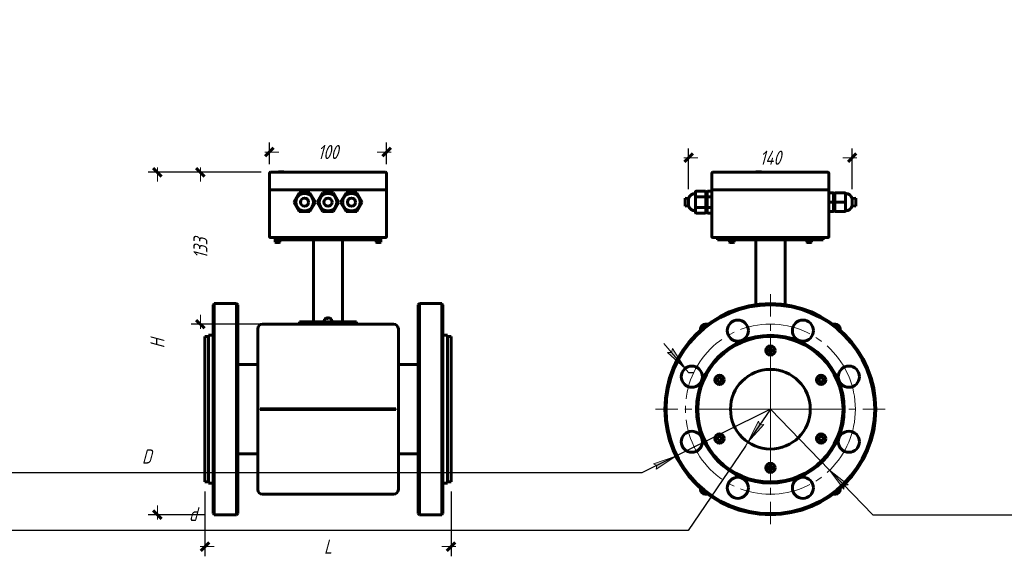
# Model space of a CAD drawing. Header units: millimetres. Extents: x 0 to 5641, y -485 to 297.
# Tile 8 of 8: x 0 to 210, y 181 to 297. Entities that reach past the tile are written whole.
import ezdxf

# ---------------------------------------------------------------- set-up
doc = ezdxf.new("R2010")
doc.units = ezdxf.units.MM
for name, pattern in [('K5LT_AXLED', [19.73045539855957, 15.23045539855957, -1.5, 1.5, -1.5]), ('K5LT_BASIC', [0]), ('K5LT_THIN', [0])]:
    doc.linetypes.add(name, pattern=pattern)
doc.layers.add('Системный слой', color=7, linetype='Continuous')
doc.styles.add('KDIMTEXTSTYLE', font='GOST_AU.SHX', dxfattribs={"width": 0.96, "oblique": 15, "height": 5})
doc.dimstyles.new('KDIMSTYLE (1.00)', dxfattribs={"dimtxt": 5, "dimasz": 1, "dimexe": 2, "dimexo": 0, "dimgap": 1, "dimtad": 1, "dimtxsty": 'KDIMTEXTSTYLE', "dimsah": 1, "dimcen": 0, "dimdle": 1, "dimadec": 0, "dimazin": 0, "dimtfac": 0.667, "dimtmove": 0, "dimatfit": 3, "dimfxl": 1, "dimtvp": 1, "dimtolj": 1, "dimtzin": 0, "dimarcsym": 0})

# ---------------------------------------------------------------- blocks, each defined once
blk = doc.blocks.new('U0')
at = {"layer": 'Системный слой', "color": 30, "linetype": 'K5LT_AXLED', "lineweight": 18, "true_color": 0xff8000}
for q in [(160.1042775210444, 238.4912562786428), (135.6042775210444, 213.9912562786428), (184.6042775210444, 213.9912562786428), (160.1042775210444, 189.4912562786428)]:
    blk.add_line((160.1042775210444, 213.9912562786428), q, dxfattribs=at)
blk = doc.blocks.new('KDIMARROW_03')
at = {"layer": 'Системный слой', "color": 0, "linetype": 'K5LT_THIN', "lineweight": 18}
for q in [(-1, 0), (2, -2.449293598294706e-16)]:
    blk.add_line((0, 0), q, dxfattribs=at)
at = {"layer": 'Системный слой', "color": 0, "linetype": 'K5LT_BASIC', "lineweight": 60}
blk.add_line((-0.8837500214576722, -0.883750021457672), (0.8837500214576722, 0.883750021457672), dxfattribs=at)
blk = doc.blocks.new('KDIMARROW_02')
at = {"layer": 'Системный слой'}
blk.add_hatch(color=0, dxfattribs=at).paths.add_polyline_path([(4.5, -5.51091059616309e-16), (5, 0.6582624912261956), (0, 0), (5, -0.658262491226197)])
at = {"layer": 'Системный слой', "color": 0, "linetype": 'K5LT_THIN', "lineweight": 18}
for p, q in [((0, 0), (-1, 0)), ((5, 0.6582624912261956), (0, 0)), ((0, 0), (5, -0.658262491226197)), ((0, 0), (7, -8.572527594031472e-16)), ((4.5, -5.51091059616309e-16), (5, 0.6582624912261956)), ((5, -0.658262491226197), (4.5, -5.51091059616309e-16))]:
    blk.add_line(p, q, dxfattribs=at)
blk = doc.blocks.new('KDIMARROW_01')
at = {"layer": 'Системный слой'}
blk.add_hatch(color=0, dxfattribs=at).paths.add_polyline_path([(0, 0), (-5, 0.658262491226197), (-4.5, 5.51091059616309e-16), (-5, -0.6582624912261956)])
at = {"layer": 'Системный слой', "color": 0, "linetype": 'K5LT_THIN', "lineweight": 18}
for p, q in [((-4.5, 5.51091059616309e-16), (-5, 0.658262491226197)), ((-5, 0.658262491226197), (0, 0)), ((0, 0), (-5, -0.6582624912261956)), ((-5, -0.6582624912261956), (-4.5, 5.51091059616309e-16)), ((0, 0), (-1, 0))]:
    blk.add_line(p, q, dxfattribs=at)

msp = doc.modelspace()

# ---------------------------------------------------------------- linework, layer by layer
at = {"layer": 'Системный слой', "color": 5, "linetype": 'K5LT_BASIC', "lineweight": 60, "true_color": 0x0000ff}
for p, q in [((55.25891741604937, 264.6162562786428), (55.25867714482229, 264.6162562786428)), ((56.25867714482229, 264.6162562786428), (55.25891741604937, 264.6162562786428)), ((157.6197763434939, 264.6162562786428), (157.1042775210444, 264.6162562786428)), ((158.1042775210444, 264.6162562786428), (157.6197763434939, 264.6162562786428)), ((53.25867714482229, 264.2412562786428), (53.25867714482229, 260.7412562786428)), ((54.50867714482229, 264.4912562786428), (53.50867714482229, 264.4912562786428)), ((77.00867714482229, 264.4912562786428), (54.50867714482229, 264.4912562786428)), ((78.00867714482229, 264.4912562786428), (77.00867714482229, 264.4912562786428)), ((78.25867714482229, 264.2412562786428), (78.25867714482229, 260.7412562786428)), ((147.6042775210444, 264.2412562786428), (147.6042775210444, 260.7412562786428)), ((148.8542775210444, 264.4912562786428), (147.8542775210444, 264.4912562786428)), ((171.3542775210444, 264.4912562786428), (148.8542775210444, 264.4912562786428)), ((172.3542775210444, 264.4912562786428), (171.3542775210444, 264.4912562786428)), ((172.6042775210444, 264.2412562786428), (172.6042775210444, 260.7412562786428)), ((53.25867714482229, 260.7412562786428), (53.25867714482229, 250.7412562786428)), ((54.50867714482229, 260.7412562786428), (53.25867714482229, 260.7412562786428)), ((54.50867714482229, 260.7412562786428), (53.25867714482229, 260.7412562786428)), ((77.00867714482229, 260.7412562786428), (54.50867714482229, 260.7412562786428)), ((77.00867714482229, 260.7412562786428), (54.50867714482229, 260.7412562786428)), ((78.25867714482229, 260.7412562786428), (77.00867714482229, 260.7412562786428)), ((78.25867714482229, 260.7412562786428), (77.00867714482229, 260.7412562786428)), ((78.25867714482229, 260.7412562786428), (78.25867714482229, 250.7412562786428)), ((146.2292775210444, 260.4256573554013), (144.2292775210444, 260.4256573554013)), ((147.4792775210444, 260.4256573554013), (146.7292775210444, 260.4256573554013)), ((147.6042775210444, 260.7412562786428), (147.6042775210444, 250.7412562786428)), ((148.8542775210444, 260.7412562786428), (147.6042775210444, 260.7412562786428)), ((148.8542775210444, 260.7412562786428), (147.6042775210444, 260.7412562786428)), ((171.3542775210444, 260.7412562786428), (148.8542775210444, 260.7412562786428)), ((171.3542775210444, 260.7412562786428), (148.8542775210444, 260.7412562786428)), ((172.6042775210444, 260.7412562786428), (171.3542775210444, 260.7412562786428)), ((172.6042775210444, 260.7412562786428), (171.3542775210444, 260.7412562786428)), ((172.6042775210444, 260.7412562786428), (172.6042775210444, 250.7412562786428)), ((59.6039766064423, 260.1162562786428), (58.44927606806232, 258.1162562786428)), ((61.91337768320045, 260.1162562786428), (59.6039766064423, 260.1162562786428)), ((59.6039766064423, 260.1162562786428), (59.67614539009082, 259.9912562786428)), ((61.91337768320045, 260.1162562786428), (61.84120889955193, 259.9912562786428)), ((63.06807822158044, 258.1162562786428), (61.91337768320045, 260.1162562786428)), ((64.6039766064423, 260.1162562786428), (63.44927606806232, 258.1162562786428)), ((66.91337768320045, 260.1162562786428), (64.6039766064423, 260.1162562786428)), ((64.6039766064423, 260.1162562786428), (64.67614539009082, 259.9912562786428)), ((66.91337768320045, 260.1162562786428), (66.84120889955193, 259.9912562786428)), ((68.06807822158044, 258.1162562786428), (66.91337768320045, 260.1162562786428)), ((69.6039766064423, 260.1162562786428), (68.44927606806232, 258.1162562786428)), ((71.91337768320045, 260.1162562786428), (69.6039766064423, 260.1162562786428)), ((69.6039766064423, 260.1162562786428), (69.67614539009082, 259.9912562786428)), ((71.91337768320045, 260.1162562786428), (71.84120889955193, 259.9912562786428)), ((73.06807822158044, 258.1162562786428), (71.91337768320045, 260.1162562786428)), ((141.9082919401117, 258.9869009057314), (141.9082919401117, 257.2456116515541)), ((141.9082919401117, 258.9869009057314), (142.6530350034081, 258.8705914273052)), ((142.6530350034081, 258.8705914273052), (142.6530350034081, 257.7390887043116)), ((144.1042775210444, 259.7400539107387), (144.1042775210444, 260.2813197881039)), ((144.1042775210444, 259.1987880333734), (144.1042775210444, 259.7400539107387)), ((144.1042775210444, 258.1162562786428), (144.1042775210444, 259.1987880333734)), ((146.2292775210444, 259.270956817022), (144.2292775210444, 259.270956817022)), ((146.3542775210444, 259.1987880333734), (146.3542775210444, 260.2813197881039)), ((146.3542775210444, 259.5537562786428), (146.3542775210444, 260.2813197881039)), ((146.3542775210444, 259.5537562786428), (146.6042775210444, 259.5537562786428)), ((146.3542775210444, 257.0337245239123), (146.3542775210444, 259.1987880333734)), ((146.6042775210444, 259.1987880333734), (146.6042775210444, 260.2813197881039)), ((146.6042775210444, 257.0337245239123), (146.6042775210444, 259.1987880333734)), ((147.4792775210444, 259.270956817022), (146.7292775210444, 259.270956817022)), ((172.7292775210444, 260.1162562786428), (173.4792775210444, 260.1162562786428)), ((173.6042775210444, 259.9912562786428), (173.6042775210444, 258.1162562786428)), ((173.6042775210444, 259.9912562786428), (173.6042775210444, 259.5537562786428)), ((173.8542775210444, 259.5537562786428), (173.6042775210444, 259.5537562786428)), ((173.8542775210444, 259.9912562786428), (173.8542775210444, 258.1162562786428)), ((173.8542775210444, 259.9912562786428), (173.8542775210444, 259.5537562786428)), ((173.9792775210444, 260.1162562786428), (175.9792775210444, 260.1162562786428)), ((176.1042775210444, 259.9912562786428), (176.1042775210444, 259.0537562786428)), ((176.1042775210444, 259.0537562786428), (176.1042775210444, 258.1162562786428)), ((178.3002631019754, 258.9869009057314), (177.5555200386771, 258.8705914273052)), ((177.5555200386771, 258.769529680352), (177.5555200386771, 258.8705914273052)), ((177.5555200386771, 257.3619211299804), (177.5555200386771, 258.769529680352)), ((178.3002631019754, 257.2456116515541), (178.3002631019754, 258.9869009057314)), ((58.44927606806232, 258.1162562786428), (59.6039766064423, 256.1162562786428)), ((58.44927606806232, 258.1162562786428), (58.59361363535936, 258.1162562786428)), ((59.6039766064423, 256.1162562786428), (59.67614539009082, 256.2412562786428)), ((61.91337768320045, 256.1162562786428), (61.84120889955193, 256.2412562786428)), ((61.91337768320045, 256.1162562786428), (63.06807822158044, 258.1162562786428)), ((63.06807822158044, 258.1162562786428), (62.92374065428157, 258.1162562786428)), ((63.44927606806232, 258.1162562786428), (64.6039766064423, 256.1162562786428)), ((63.44927606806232, 258.1162562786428), (63.59361363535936, 258.1162562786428)), ((64.6039766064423, 256.1162562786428), (64.67614539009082, 256.2412562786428)), ((66.91337768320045, 256.1162562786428), (66.84120889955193, 256.2412562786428)), ((66.91337768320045, 256.1162562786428), (68.06807822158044, 258.1162562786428)), ((68.06807822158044, 258.1162562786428), (67.92374065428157, 258.1162562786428)), ((68.44927606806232, 258.1162562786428), (68.59361363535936, 258.1162562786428)), ((68.44927606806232, 258.1162562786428), (69.6039766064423, 256.1162562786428)), ((69.6039766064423, 256.1162562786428), (69.67614539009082, 256.2412562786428)), ((71.91337768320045, 256.1162562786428), (71.84120889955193, 256.2412562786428)), ((71.91337768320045, 256.1162562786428), (73.06807822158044, 258.1162562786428)), ((73.06807822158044, 258.1162562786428), (72.92374065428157, 258.1162562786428)), ((141.9082919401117, 257.2456116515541), (142.6530350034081, 257.3619211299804)), ((142.6530350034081, 257.7390887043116), (142.6530350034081, 257.3619211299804)), ((144.1042775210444, 257.0337245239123), (144.1042775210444, 258.1162562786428)), ((144.1042775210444, 256.492458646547), (144.1042775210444, 257.0337245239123)), ((144.1042775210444, 255.9511927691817), (144.1042775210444, 256.492458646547)), ((146.2292775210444, 256.9615557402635), (144.2292775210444, 256.9615557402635)), ((146.3542775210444, 255.9511927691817), (146.3542775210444, 257.0337245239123)), ((146.3542775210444, 256.6787562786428), (146.6042775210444, 256.6787562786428)), ((146.3542775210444, 255.9511927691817), (146.3542775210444, 256.6787562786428)), ((146.6042775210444, 255.9511927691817), (146.6042775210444, 257.0337245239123)), ((147.4792775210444, 256.9615557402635), (146.7292775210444, 256.9615557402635)), ((172.7292775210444, 258.1162562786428), (172.6042775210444, 258.1162562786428)), ((172.7292775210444, 258.1162562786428), (173.4792775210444, 258.1162562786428)), ((173.4792775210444, 258.1162562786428), (173.6042775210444, 258.1162562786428)), ((173.6042775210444, 258.1162562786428), (173.6042775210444, 256.2412562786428)), ((173.8542775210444, 256.6787562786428), (173.6042775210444, 256.6787562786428)), ((173.6042775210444, 256.6787562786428), (173.6042775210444, 256.2412562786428)), ((173.8542775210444, 258.1162562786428), (173.8542775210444, 256.2412562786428)), ((173.9792775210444, 258.1162562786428), (173.8542775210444, 258.1162562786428)), ((173.8542775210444, 256.6787562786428), (173.8542775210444, 256.2412562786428)), ((173.9792775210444, 258.1162562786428), (175.9792775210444, 258.1162562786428)), ((175.9792775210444, 258.1162562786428), (176.1042775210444, 258.1162562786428)), ((176.1042775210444, 258.1162562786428), (176.1042775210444, 257.1787562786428)), ((176.1042775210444, 257.1787562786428), (176.1042775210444, 256.2412562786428)), ((178.3002631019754, 257.2456116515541), (177.5555200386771, 257.3619211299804)), ((59.6039766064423, 256.1162562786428), (61.91337768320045, 256.1162562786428)), ((64.6039766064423, 256.1162562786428), (66.91337768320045, 256.1162562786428)), ((69.6039766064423, 256.1162562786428), (71.91337768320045, 256.1162562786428)), ((146.2292775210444, 255.8068552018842), (144.2292775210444, 255.8068552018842)), ((147.4792775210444, 255.8068552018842), (146.7292775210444, 255.8068552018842)), ((172.7292775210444, 256.1162562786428), (173.4792775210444, 256.1162562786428)), ((173.9792775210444, 256.1162562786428), (175.9792775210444, 256.1162562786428)), ((54.50867714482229, 250.6162562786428), (53.38367714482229, 250.6162562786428)), ((77.00867714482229, 250.6162562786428), (54.50867714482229, 250.6162562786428)), ((54.50867714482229, 250.1162562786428), (54.50867714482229, 250.6162562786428)), ((54.50867714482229, 250.1162562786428), (77.00867714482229, 250.1162562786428)), ((54.50867714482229, 250.1162562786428), (54.50867714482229, 249.6162562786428)), ((55.50867714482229, 250.1162562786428), (55.50867714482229, 249.6162562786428)), ((62.63367714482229, 232.6162562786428), (62.63367714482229, 250.1162562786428)), ((68.88367714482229, 232.6162562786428), (68.88367714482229, 250.1162562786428)), ((76.00867714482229, 250.1162562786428), (76.00867714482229, 249.6162562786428)), ((78.13367714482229, 250.6162562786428), (77.00867714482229, 250.6162562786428)), ((77.00867714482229, 250.1162562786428), (77.00867714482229, 250.6162562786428)), ((77.00867714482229, 250.1162562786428), (77.00867714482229, 249.6162562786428)), ((148.8542775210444, 250.6162562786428), (147.7292775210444, 250.6162562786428)), ((171.3542775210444, 250.6162562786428), (148.8542775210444, 250.6162562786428)), ((148.8542775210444, 250.1162562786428), (148.8542775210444, 250.6162562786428)), ((148.8542775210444, 250.1162562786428), (171.3542775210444, 250.1162562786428)), ((151.3542775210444, 250.1162562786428), (151.3542775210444, 249.6162562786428)), ((152.3542775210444, 250.1162562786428), (152.3542775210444, 249.6162562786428)), ((156.9792775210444, 236.2731856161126), (156.9792775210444, 250.1162562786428)), ((163.2292775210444, 236.2731856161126), (163.2292775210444, 250.1162562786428)), ((167.8542775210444, 250.1162562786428), (167.8542775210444, 249.6162562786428)), ((168.8542775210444, 250.1162562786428), (168.8542775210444, 249.6162562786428)), ((172.4792775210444, 250.6162562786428), (171.3542775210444, 250.6162562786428)), ((171.3542775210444, 250.1162562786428), (171.3542775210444, 250.6162562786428)), ((54.50867714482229, 249.6162562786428), (54.63367714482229, 249.4912562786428)), ((55.50867714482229, 249.6162562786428), (54.50867714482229, 249.6162562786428)), ((55.38367714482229, 249.4912562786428), (54.63367714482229, 249.4912562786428)), ((55.50867714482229, 249.6162562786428), (55.38367714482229, 249.4912562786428)), ((76.00867714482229, 249.6162562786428), (76.13367714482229, 249.4912562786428)), ((77.00867714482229, 249.6162562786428), (76.00867714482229, 249.6162562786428)), ((76.88367714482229, 249.4912562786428), (76.13367714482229, 249.4912562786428)), ((77.00867714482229, 249.6162562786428), (76.88367714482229, 249.4912562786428)), ((151.3542775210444, 249.6162562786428), (151.4792775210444, 249.4912562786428)), ((152.3542775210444, 249.6162562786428), (151.3542775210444, 249.6162562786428)), ((152.2292775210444, 249.4912562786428), (151.4792775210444, 249.4912562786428)), ((152.3542775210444, 249.6162562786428), (152.2292775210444, 249.4912562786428)), ((167.8542775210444, 249.6162562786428), (167.9792775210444, 249.4912562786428)), ((168.8542775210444, 249.6162562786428), (167.8542775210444, 249.6162562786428)), ((168.7292775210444, 249.4912562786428), (167.9792775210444, 249.4912562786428)), ((168.8542775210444, 249.6162562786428), (168.7292775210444, 249.4912562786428)), ((41.25867714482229, 236.2412562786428), (41.50867714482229, 236.4912562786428)), ((41.25867714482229, 236.2412562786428), (41.25867714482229, 191.7412562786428)), ((41.50867714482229, 236.4912562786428), (46.25867714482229, 236.4912562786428)), ((41.50867714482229, 236.4912562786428), (41.50867714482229, 191.4912562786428)), ((46.25867714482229, 236.4912562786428), (46.50867714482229, 236.2412562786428)), ((46.25867714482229, 236.4912562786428), (46.25867714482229, 191.4912562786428)), ((46.50867714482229, 236.2412562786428), (46.50867714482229, 191.7412562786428)), ((85.00867714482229, 236.2412562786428), (85.25867714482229, 236.4912562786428)), ((85.00867714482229, 236.2412562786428), (85.00867714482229, 191.7412562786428)), ((85.25867714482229, 236.4912562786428), (90.00867714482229, 236.4912562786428)), ((85.25867714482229, 236.4912562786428), (85.25867714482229, 191.4912562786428)), ((90.00867714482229, 236.4912562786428), (90.25867714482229, 236.2412562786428)), ((90.00867714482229, 236.4912562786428), (90.00867714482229, 191.4912562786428)), ((90.25867714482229, 236.2412562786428), (90.25867714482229, 191.7412562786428)), ((65.54343473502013, 233.4147746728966), (65.53183235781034, 233.4517763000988)), ((65.54343473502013, 233.4147746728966), (65.56121065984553, 233.3562048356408)), ((65.63145200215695, 233.4517763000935), (65.64724058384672, 233.3587692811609)), ((65.72412608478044, 233.4147746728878), (65.72706245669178, 233.3545021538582)), ((65.97978242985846, 233.4335465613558), (65.98552193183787, 233.4517763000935)), ((65.98552193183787, 233.4517763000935), (65.97998858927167, 233.43349511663)), ((66.11492579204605, 233.4147746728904), (66.10184531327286, 233.3887347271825)), ((50.75867714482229, 196.8662562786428), (50.75867714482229, 231.1162562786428)), ((79.75867714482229, 232.1162562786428), (51.75867714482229, 232.1162562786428)), ((59.69617714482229, 232.1162562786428), (59.69617714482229, 232.6162562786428)), ((59.69617714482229, 232.6162562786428), (71.82117714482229, 232.6162562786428)), ((64.88367714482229, 232.6269099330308), (64.88367714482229, 232.6162562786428)), ((65.52169214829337, 232.6269099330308), (64.88367714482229, 232.6269099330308)), ((66.63367714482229, 232.6269099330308), (65.52169214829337, 232.6269099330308)), ((66.63367714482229, 232.6269099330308), (66.63367714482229, 232.6162562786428)), ((71.82117714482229, 232.1162562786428), (71.82117714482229, 232.6162562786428)), ((80.75867714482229, 196.8662562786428), (80.75867714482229, 231.1162562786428)), ((145.2292775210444, 231.1162562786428), (145.2292775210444, 230.8727365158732)), ((146.7725718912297, 232.1162562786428), (146.2292775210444, 232.1162562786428)), ((173.9792775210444, 232.1162562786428), (173.4359831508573, 232.1162562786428)), ((174.9792775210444, 230.8727365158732), (174.9792775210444, 231.1162562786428)), ((39.50867714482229, 229.4912562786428), (40.25867714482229, 229.4912562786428)), ((39.50867714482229, 229.4912562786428), (39.50867714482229, 198.4912562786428)), ((40.25867714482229, 229.7412562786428), (41.25867714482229, 229.7412562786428)), ((40.25867714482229, 229.7412562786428), (40.25867714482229, 198.2412562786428)), ((90.25867714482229, 229.7412562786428), (91.25867714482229, 229.7412562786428)), ((91.25867714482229, 229.7412562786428), (91.25867714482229, 198.2412562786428)), ((91.25867714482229, 229.4912562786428), (92.00867714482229, 229.4912562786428)), ((92.00867714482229, 229.4912562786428), (92.00867714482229, 198.4912562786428)), ((159.9792775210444, 227.1162562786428), (159.9792775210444, 226.6162562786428)), ((160.2292775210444, 227.1162562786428), (159.9792775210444, 227.1162562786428)), ((160.2292775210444, 226.6162562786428), (160.2292775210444, 227.1162562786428)), ((159.4792775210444, 226.6162562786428), (159.4792775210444, 226.3662562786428)), ((159.9792775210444, 226.6162562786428), (159.4792775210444, 226.6162562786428)), ((159.4792775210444, 226.3662562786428), (159.9792775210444, 226.3662562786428)), ((159.9792775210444, 226.3662562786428), (159.9792775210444, 225.8662562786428)), ((159.9792775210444, 225.8662562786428), (160.2292775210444, 225.8662562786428)), ((160.7292775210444, 226.6162562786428), (160.2292775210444, 226.6162562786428)), ((160.2292775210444, 225.8662562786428), (160.2292775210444, 226.3662562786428)), ((160.2292775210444, 226.3662562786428), (160.7292775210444, 226.3662562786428)), ((160.7292775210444, 226.3662562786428), (160.7292775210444, 226.6162562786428)), ((46.50867714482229, 223.4912562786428), (50.75867714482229, 223.4912562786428)), ((80.75867714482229, 223.4912562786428), (85.00867714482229, 223.4912562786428)), ((149.1539599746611, 220.8662562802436), (149.1539599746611, 220.3662562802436)), ((149.4039599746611, 220.8662562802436), (149.1539599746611, 220.8662562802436)), ((149.4039599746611, 220.3662562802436), (149.4039599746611, 220.8662562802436)), ((170.8045950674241, 220.8662562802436), (170.8045950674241, 220.3662562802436)), ((171.0545950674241, 220.8662562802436), (170.8045950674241, 220.8662562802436)), ((171.0545950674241, 220.3662562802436), (171.0545950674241, 220.8662562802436)), ((149.1539599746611, 220.3662562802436), (148.6539599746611, 220.3662562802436)), ((148.6539599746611, 220.3662562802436), (148.6539599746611, 220.1162562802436)), ((148.6539599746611, 220.1162562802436), (149.1539599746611, 220.1162562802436)), ((149.1539599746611, 220.1162562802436), (149.1539599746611, 219.6162562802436)), ((149.1539599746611, 219.6162562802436), (149.4039599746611, 219.6162562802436)), ((149.9039599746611, 220.3662562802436), (149.4039599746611, 220.3662562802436)), ((149.4039599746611, 220.1162562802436), (149.9039599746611, 220.1162562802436)), ((149.4039599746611, 219.6162562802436), (149.4039599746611, 220.1162562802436)), ((149.9039599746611, 220.1162562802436), (149.9039599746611, 220.3662562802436)), ((170.8045950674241, 220.3662562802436), (170.3045950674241, 220.3662562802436)), ((170.3045950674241, 220.3662562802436), (170.3045950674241, 220.1162562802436)), ((170.3045950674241, 220.1162562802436), (170.8045950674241, 220.1162562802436)), ((170.8045950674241, 220.1162562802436), (170.8045950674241, 219.6162562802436)), ((170.8045950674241, 219.6162562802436), (171.0545950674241, 219.6162562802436)), ((171.5545950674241, 220.3662562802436), (171.0545950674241, 220.3662562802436)), ((171.0545950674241, 219.6162562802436), (171.0545950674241, 220.1162562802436)), ((171.0545950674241, 220.1162562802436), (171.5545950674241, 220.1162562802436)), ((171.5545950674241, 220.1162562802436), (171.5545950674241, 220.3662562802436)), ((51.27455422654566, 213.9287562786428), (51.27455422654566, 214.0537562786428)), ((51.27455422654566, 214.0537562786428), (51.75867714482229, 214.0537562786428)), ((51.27455422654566, 213.9287562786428), (51.75867714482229, 213.9287562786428)), ((79.75867714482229, 214.0537562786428), (51.75867714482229, 214.0537562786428)), ((51.75867714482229, 213.9287562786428), (79.75867714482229, 213.9287562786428)), ((80.24280006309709, 214.0537562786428), (79.75867714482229, 214.0537562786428)), ((80.24280006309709, 213.9287562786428), (79.75867714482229, 213.9287562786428)), ((80.24280006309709, 213.9287562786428), (80.24280006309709, 214.0537562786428)), ((149.4039599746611, 208.366256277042), (149.1539599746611, 208.366256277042)), ((149.1539599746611, 208.366256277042), (149.1539599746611, 207.866256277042)), ((149.4039599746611, 207.866256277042), (149.4039599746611, 208.366256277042)), ((170.8045950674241, 208.366256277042), (170.8045950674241, 207.866256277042)), ((171.0545950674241, 208.366256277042), (170.8045950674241, 208.366256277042)), ((171.0545950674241, 207.866256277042), (171.0545950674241, 208.366256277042)), ((149.1539599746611, 207.866256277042), (148.6539599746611, 207.866256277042)), ((148.6539599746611, 207.866256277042), (148.6539599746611, 207.616256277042)), ((148.6539599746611, 207.616256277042), (149.1539599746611, 207.616256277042)), ((149.1539599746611, 207.616256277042), (149.1539599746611, 207.116256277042)), ((149.1539599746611, 207.116256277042), (149.4039599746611, 207.116256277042)), ((149.9039599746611, 207.866256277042), (149.4039599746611, 207.866256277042)), ((149.4039599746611, 207.616256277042), (149.9039599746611, 207.616256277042)), ((149.4039599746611, 207.116256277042), (149.4039599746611, 207.616256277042)), ((149.9039599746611, 207.616256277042), (149.9039599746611, 207.866256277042)), ((170.3045950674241, 207.866256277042), (170.3045950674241, 207.616256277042)), ((170.8045950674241, 207.866256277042), (170.3045950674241, 207.866256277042)), ((170.3045950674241, 207.616256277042), (170.8045950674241, 207.616256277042)), ((170.8045950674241, 207.616256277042), (170.8045950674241, 207.116256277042)), ((170.8045950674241, 207.116256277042), (171.0545950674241, 207.116256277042)), ((171.5545950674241, 207.866256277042), (171.0545950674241, 207.866256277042)), ((171.0545950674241, 207.616256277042), (171.5545950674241, 207.616256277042)), ((171.0545950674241, 207.116256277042), (171.0545950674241, 207.616256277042)), ((171.5545950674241, 207.616256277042), (171.5545950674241, 207.866256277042)), ((46.50867714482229, 204.4912562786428), (50.75867714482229, 204.4912562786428)), ((80.75867714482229, 204.4912562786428), (85.00867714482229, 204.4912562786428)), ((159.4792775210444, 201.6162562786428), (159.4792775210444, 201.3662562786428)), ((159.9792775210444, 201.6162562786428), (159.4792775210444, 201.6162562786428)), ((159.9792775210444, 202.1162562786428), (159.9792775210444, 201.6162562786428)), ((160.2292775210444, 202.1162562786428), (159.9792775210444, 202.1162562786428)), ((160.2292775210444, 201.6162562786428), (160.2292775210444, 202.1162562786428)), ((160.7292775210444, 201.6162562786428), (160.2292775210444, 201.6162562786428)), ((160.7292775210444, 201.3662562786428), (160.7292775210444, 201.6162562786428)), ((159.4792775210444, 201.3662562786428), (159.9792775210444, 201.3662562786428)), ((159.9792775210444, 201.3662562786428), (159.9792775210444, 200.8662562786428)), ((159.9792775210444, 200.8662562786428), (160.2292775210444, 200.8662562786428)), ((160.2292775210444, 200.8662562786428), (160.2292775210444, 201.3662562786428)), ((160.2292775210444, 201.3662562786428), (160.7292775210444, 201.3662562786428)), ((39.50867714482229, 198.4912562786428), (40.25867714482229, 198.4912562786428)), ((40.25867714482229, 198.2412562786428), (41.25867714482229, 198.2412562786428)), ((90.25867714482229, 198.2412562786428), (91.25867714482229, 198.2412562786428)), ((91.25867714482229, 198.4912562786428), (92.00867714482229, 198.4912562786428)), ((79.75867714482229, 195.8662562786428), (51.75867714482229, 195.8662562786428)), ((145.2292775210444, 197.1097760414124), (145.2292775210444, 196.8662562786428)), ((146.2292775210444, 195.8662562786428), (146.7725718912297, 195.8662562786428)), ((173.4359831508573, 195.8662562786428), (173.9792775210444, 195.8662562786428)), ((174.9792775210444, 196.8662562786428), (174.9792775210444, 197.1097760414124)), ((41.25867714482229, 191.7412562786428), (41.50867714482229, 191.4912562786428)), ((41.50867714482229, 191.4912562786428), (46.25867714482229, 191.4912562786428)), ((46.25867714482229, 191.4912562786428), (46.50867714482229, 191.7412562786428)), ((85.00867714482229, 191.7412562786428), (85.25867714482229, 191.4912562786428)), ((85.25867714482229, 191.4912562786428), (90.00867714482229, 191.4912562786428)), ((90.00867714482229, 191.4912562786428), (90.25867714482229, 191.7412562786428))]:
    msp.add_line(p, q, dxfattribs=at)
for centre, radius in [((60.75867714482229, 258.1162562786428), 0.8706446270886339), ((65.75867714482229, 258.1162562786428), 0.8706446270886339), ((70.75867714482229, 258.1162562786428), 0.8706446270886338), ((160.1042775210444, 213.9912562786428), 22.49999999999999), ((160.1042775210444, 213.9912562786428), 22.24999999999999), ((153.1681403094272, 230.7365728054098), 2.25), ((167.0404147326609, 230.7365728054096), 2.25), ((160.1042775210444, 213.9912562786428), 15.75), ((160.1042775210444, 213.9912562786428), 15.5), ((160.1042775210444, 226.4912562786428), 1), ((143.3589609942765, 220.9273934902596), 2.25), ((176.8495940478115, 220.9273934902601), 2.25), ((149.2789599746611, 220.2412562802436), 1), ((160.1042775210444, 213.9912562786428), 8.5), ((170.9295950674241, 220.2412562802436), 1), ((143.3589609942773, 207.0551190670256), 2.25), ((149.2789599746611, 207.741256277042), 1), ((170.9295950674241, 207.741256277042), 1), ((176.8495940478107, 207.0551190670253), 2.25), ((160.1042775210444, 201.4912562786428), 1), ((153.1681403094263, 197.2459397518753), 2.25), ((167.0404147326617, 197.2459397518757), 2.25)]:
    msp.add_circle(centre, radius, dxfattribs=at)
at = {"layer": 'Системный слой', "color": 30, "linetype": 'K5LT_AXLED', "lineweight": 18, "true_color": 0xff8000}
msp.add_circle((160.1042775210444, 213.9912562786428), 18.12500000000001, dxfattribs=at)
at = {"layer": 'Системный слой', "color": 5, "linetype": 'K5LT_BASIC', "lineweight": 60, "true_color": 0x0000ff}
for centre, radius, start, end in [((55.25867714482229, 264.4912562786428), 0.125, 90, 180), ((56.25867714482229, 264.4912562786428), 0.125, 0, 90), ((157.1042775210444, 264.4912562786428), 0.125, 90, 180), ((158.1042775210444, 264.4912562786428), 0.125, 0, 90), ((53.50867714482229, 264.2412562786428), 0.25, 90.00000000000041, 180.0000000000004), ((78.00867714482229, 264.2412562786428), 0.25, 0, 89.99999999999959), ((147.8542775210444, 264.2412562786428), 0.25, 90.00000000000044, 180.0000000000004), ((172.3542775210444, 264.2412562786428), 0.25, 0, 89.99999999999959), ((60.75867714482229, 258.1162562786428), 1.875, 150.0000000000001, 210.0000000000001), ((60.75867714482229, 258.1162562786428), 1.875, 120.0000000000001, 150.0000000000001), ((60.75867714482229, 258.1162562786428), 1.875, 90.00000000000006, 120.0000000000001), ((60.75867714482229, 258.1162562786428), 1.875, 30, 90.00000000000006), ((60.75867714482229, 258.1162562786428), 1.875, 330.0000000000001, 30.00000000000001), ((65.75867714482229, 258.1162562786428), 1.875, 150.0000000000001, 210.0000000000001), ((65.75867714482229, 258.1162562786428), 1.875, 120.0000000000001, 150.0000000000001), ((65.75867714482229, 258.1162562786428), 1.875, 90.00000000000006, 120.0000000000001), ((65.75867714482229, 258.1162562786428), 1.875, 30, 90.00000000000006), ((65.75867714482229, 258.1162562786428), 1.875, 330.0000000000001, 30.00000000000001), ((70.75867714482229, 258.1162562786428), 1.875, 150, 180), ((70.75867714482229, 258.1162562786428), 1.875, 89.99999999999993, 150), ((70.75867714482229, 258.1162562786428), 1.875, 29.99999999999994, 89.99999999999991), ((70.75867714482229, 258.1162562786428), 1.875, 329.9999999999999, 29.99999999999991), ((144.1042775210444, 258.4912562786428), 1.5, 90.00000000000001, 165.3514004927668), ((144.1042775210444, 258.4912562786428), 1.5, 90.00000000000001, 165.3514004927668), ((172.7292775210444, 259.9912562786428), 0.125, 90, 180), ((173.4792775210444, 259.9912562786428), 0.125, 0, 90), ((173.9792775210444, 259.9912562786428), 0.125, 90, 180), ((175.9792775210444, 259.9912562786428), 0.125, 0, 90), ((176.1042775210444, 258.4912562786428), 1.5, 14.64859950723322, 90), ((60.75867714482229, 258.1162562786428), 1.875, 210, 270.0000000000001), ((60.75867714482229, 258.1162562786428), 1.875, 270.0000000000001, 330.0000000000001), ((65.75867714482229, 258.1162562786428), 1.875, 210, 270.0000000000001), ((65.75867714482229, 258.1162562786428), 1.875, 270.0000000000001, 330.0000000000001), ((70.75867714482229, 258.1162562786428), 1.875, 180, 210), ((70.75867714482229, 258.1162562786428), 1.875, 209.9999999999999, 269.9999999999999), ((70.75867714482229, 258.1162562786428), 1.875, 269.9999999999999, 329.9999999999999), ((144.1042775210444, 257.7412562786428), 1.5, 194.6485995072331, 270), ((144.1042775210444, 257.7412562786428), 1.5, 194.6485995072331, 270), ((172.7292775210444, 256.2412562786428), 0.125, 180, 270), ((173.4792775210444, 256.2412562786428), 0.125, 270, 0), ((173.9792775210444, 256.2412562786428), 0.125, 180, 270), ((175.9792775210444, 256.2412562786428), 0.125, 270, 0), ((176.1042775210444, 257.7412562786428), 1.5, 270, 345.3514004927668), ((176.1042775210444, 257.7412562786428), 1.5, 270, 345.3514004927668), ((53.38367714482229, 250.7412562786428), 0.125, 180.0000000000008, 270.0000000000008), ((78.13367714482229, 250.7412562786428), 0.125, 269.9999999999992, 0), ((147.7292775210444, 250.7412562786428), 0.125, 180.0000000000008, 270.0000000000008), ((172.4792775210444, 250.7412562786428), 0.125, 269.9999999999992, 0), ((65.75867714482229, 232.6162562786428), 0.875064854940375, 120.7624913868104, 179.3024236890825), ((65.75867714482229, 232.6162562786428), 0.875064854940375, 0.69757631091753, 59.23750860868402), ((51.75867714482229, 231.1162562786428), 1, 90, 180), ((79.75867714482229, 231.1162562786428), 1, 0, 90), ((146.2292775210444, 231.1162562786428), 1, 90, 180), ((173.9792775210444, 231.1162562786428), 1, 0, 90), ((51.75867714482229, 196.8662562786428), 1, 180, 270), ((79.75867714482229, 196.8662562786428), 1, 270, 0), ((146.2292775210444, 196.8662562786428), 1, 180, 270), ((173.9792775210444, 196.8662562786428), 1, 270, 0)]:
    msp.add_arc(centre, radius, start, end, dxfattribs=at)
for centre, major_axis, ratio, start_param, end_param in [((144.2292775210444, 260.2813197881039), (8.838126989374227e-18, 0.1443375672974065), 0.8660254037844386, 0, 1.570796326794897), ((146.2292775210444, 260.2813197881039), (8.838126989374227e-18, 0.1443375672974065), 0.8660254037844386, 4.71238898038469, 6.283185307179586), ((146.7292775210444, 260.2813197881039), (-2.651438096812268e-17, -0.1443375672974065), 0.8660254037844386, 3.141592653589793, 4.71238898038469), ((147.4792775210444, 260.2813197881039), (8.838126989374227e-18, 0.1443375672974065), 0.8660254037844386, 4.71238898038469, 6.283185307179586), ((144.2292775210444, 259.1987880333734), (-0.125, 1.530808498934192e-17), 0.577350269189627, 4.71238898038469, 6.283185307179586), ((146.2292775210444, 259.1987880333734), (-0.125, 1.530808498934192e-17), 0.577350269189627, 3.141592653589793, 4.71238898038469), ((146.7292775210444, 259.1987880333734), (0.125, -3.061616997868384e-17), 0.577350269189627, 1.570796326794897, 3.14159265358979), ((147.4792775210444, 259.1987880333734), (-0.125, 1.530808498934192e-17), 0.577350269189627, 3.141592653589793, 4.71238898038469), ((144.2292775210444, 257.0337245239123), (0.125, -3.061616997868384e-17), 0.5773502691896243, 3.141592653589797, 4.71238898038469), ((146.2292775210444, 257.0337245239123), (0.125, -3.061616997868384e-17), 0.5773502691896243, 4.71238898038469, 6.283185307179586), ((146.7292775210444, 257.0337245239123), (-0.125, 1.530808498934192e-17), 0.5773502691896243, 0, 1.570796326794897), ((147.4792775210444, 257.0337245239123), (0.125, -3.061616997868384e-17), 0.5773502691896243, 4.71238898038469, 6.283185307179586), ((144.2292775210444, 255.9511927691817), (-2.651438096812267e-17, -0.1443375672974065), 0.8660254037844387, 4.712388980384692, 6.283185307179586), ((146.2292775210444, 255.9511927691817), (-2.651438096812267e-17, -0.1443375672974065), 0.8660254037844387, 0, 1.570796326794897), ((146.7292775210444, 255.9511927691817), (8.838126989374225e-18, 0.1443375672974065), 0.8660254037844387, 1.570796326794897, 3.141592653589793), ((147.4792775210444, 255.9511927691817), (-2.651438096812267e-17, -0.1443375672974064), 0.8660254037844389, 0, 1.570796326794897), ((65.76295940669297, 232.6191488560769), (-0.4897309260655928, 0.7250129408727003), 0.94690852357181, 6.105308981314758, 6.229073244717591), ((65.77389723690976, 232.6191488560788), (-0.1633540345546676, 0.8595322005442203), 0.2664182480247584, 0.3405753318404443, 0.5006564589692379), ((65.77008842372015, 232.6461095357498), (-0.8159608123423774, 0.3118975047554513), 0.7854449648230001, 5.16530882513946, 5.301171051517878), ((65.77008842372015, 232.6461095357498), (-0.8159608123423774, 0.3118975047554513), 0.7854449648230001, 5.029446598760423, 5.16530882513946), ((65.77389723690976, 232.6191488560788), (-0.1633540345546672, 0.8595322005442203), 0.2664182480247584, -0.5654959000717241, -0.4417544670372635), ((65.74345705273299, 232.6191488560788), (0.1633540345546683, 0.8595322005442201), 0.2664182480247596, 0.4417544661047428, 0.601835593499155), ((65.76295940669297, 232.6191488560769), (-0.489730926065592, 0.7250129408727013), 0.9469085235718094, 5.162898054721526, 5.322979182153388), ((65.75439488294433, 232.6191488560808), (0.4897309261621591, 0.7250129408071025), 0.9469085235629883, 0.05411206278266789, 0.1778763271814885), ((65.71811897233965, 232.6461095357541), (0.5178265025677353, 0.703511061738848), 0.2209895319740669, 0.02538711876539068, 0.2971115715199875), ((65.75439488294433, 232.6191488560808), (0.4897309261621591, 0.7250129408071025), 0.9469085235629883, 0.01779519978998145, 0.05411206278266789)]:
    msp.add_ellipse(centre, major_axis=major_axis, ratio=ratio, start_param=start_param, end_param=end_param, dxfattribs=at)
for points, knots in [([(65.53183235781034, 233.4517763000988), (65.49748222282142, 233.4459759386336), (65.45392574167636, 233.4347456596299), (65.41216327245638, 233.4187966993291), (65.40242849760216, 233.4147746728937)], [0, 0, 0, 0, 3.822379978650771, 5, 5, 5, 5]), ([(65.63145200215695, 233.4517763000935), (65.6546068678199, 233.445975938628), (65.68535400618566, 233.434745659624), (65.71670728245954, 233.4187966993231), (65.72412608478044, 233.4147746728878)], [0, 0, 0, 0, 3.822379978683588, 5, 5, 5, 5]), ([(65.8859022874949, 233.4517763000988), (65.86274742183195, 233.4459759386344), (65.83200028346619, 233.4347456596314), (65.80064700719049, 233.4187966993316), (65.79322820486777, 233.4147746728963)], [0, 0, 0, 0, 3.82237997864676, 5, 5, 5, 5]), ([(65.98552193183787, 233.4517763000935), (66.01987206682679, 233.4459759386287), (66.06342854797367, 233.4347456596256), (66.10519101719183, 233.4187966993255), (66.11492579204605, 233.4147746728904)], [0, 0, 0, 0, 3.822379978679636, 5, 5, 5, 5])]:
    msp.add_open_spline(points, degree=3, knots=knots, dxfattribs=at)
for points in [[(65.53757185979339, 233.4335465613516), (65.56848463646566, 233.4412567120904), (65.59983741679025, 233.4473454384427), (65.63145200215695, 233.4517763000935)], [(66.04464493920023, 233.4147746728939), (65.99308136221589, 233.4318095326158), (65.93987418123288, 233.4442120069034), (65.8859022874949, 233.4517763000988)]]:
    msp.add_open_spline(points, degree=3, dxfattribs=at)

# ---------------------------------------------------------------- block references
at = {"layer": 'Системный слой'}
msp.add_blockref('U0', (0, 0), dxfattribs=at)

# ---------------------------------------------------------------- dimensions: what is measured, and where the dimension line sits
at = {"layer": 'Системный слой', "color": 7}
for base, p1, p2, location, text in [((53.25867714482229, 268.7981384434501), (78.25867714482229, 264.2412562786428), (53.25867714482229, 264.2412562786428), (65.75867714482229, 268.7981384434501), '\\H3.0;\\W0.965;\\Q15;\\Q15;\\H3.0;\\W0.965;\\Q15;\\H3.0;\\W0.965;\\Q15;\\Q15;100\\H3.0;\\W0.965;\\Q15;\\Q15;'), ((142.6530350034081, 267.5878383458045), (177.5555200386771, 258.8705914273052), (142.6530350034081, 258.8705914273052), (160.1042775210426, 267.5878383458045), '\\H3.0;\\W0.965;\\Q15;\\Q15;\\H3.0;\\W0.965;\\Q15;\\H3.0;\\W0.965;\\Q15;\\Q15;140\\H3.0;\\W0.965;\\Q15;\\Q15;'), ((39.50867714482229, 184.7054962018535), (92.00867714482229, 198.4912562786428), (39.50867714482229, 198.4912562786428), (65.75867714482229, 184.7054962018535), '\\H3.0;\\W0.965;\\Q15;\\Q15;\\H3.0;\\W0.965;\\Q15;\\H3.0;\\W0.965;\\Q15;\\Q15;L\\H3.0;\\W0.965;\\Q15;\\Q15;')]:
    msp.add_linear_dim(base=base, p1=p1, p2=p2, location=location, text=text, dimstyle='KDIMSTYLE (1.00)', override={"dimexo": 2, "dimblk1": 'KDIMARROW_03', "dimblk2": 'KDIMARROW_03', "dimse1": 0, "dimse2": 0, "dimclrt": 7, "dimtolj": 1}, dxfattribs=at).render()
for base, p2, location, text in [((29.3675742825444, 191.4912562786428), (41.50867714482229, 191.4912562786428), (29.3675742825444, 227.9912562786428), '\\H3.0;\\W0.965;\\Q15;\\Q15;\\H3.0;\\W0.965;\\Q15;\\H3.0;\\W0.965;\\Q15;\\Q15;H\\H3.0;\\W0.965;\\Q15;\\Q15;'), ((38.55791727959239, 232.1162562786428), (59.69617714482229, 232.1162562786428), (38.55791727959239, 248.3037562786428), '\\H3.0;\\W0.965;\\Q15;\\Q15;\\H3.0;\\W0.965;\\Q15;\\H3.0;\\W0.965;\\Q15;\\Q15;133\\Q15;\\H0.00;\\H3.0;\\W0.965;\\Q15;\\Q15;')]:
    msp.add_linear_dim(base=base, p1=(53.50867714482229, 264.4912562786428), p2=p2, angle=90, location=location, text=text, dimstyle='KDIMSTYLE (1.00)', override={"dimexo": 2, "dimblk1": 'KDIMARROW_03', "dimblk2": 'KDIMARROW_03', "dimse1": 0, "dimse2": 0, "dimclrt": 7, "dimtolj": 1}, dxfattribs=at).render()
msp.add_diameter_dim_2p(p1=(144.8044890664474, 219.2031694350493), p2=(141.9134329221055, 222.6516175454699), text='\\H3.0;\\W0.965;\\Q15;\\Q15;d\\H3.0;\\W0.965;\\Q15;\\H0.65x;\\S^ 1;\\H1.5x;\\X\\H3.0;\\W0.965;\\Q15;\\Q15;N отв.', dimstyle='KDIMSTYLE (1.00)', override={"dimtih": 1, "dimtoh": 1, "dimblk1": 'KDIMARROW_02', "dimblk2": 'KDIMARROW_02', "dimclrt": 7, "dimtmove": 1, "dimatfit": 2, "dimtolj": 1}, dxfattribs=at).render()
for center, radius, location, text, override in [((160.10427752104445, 213.99125627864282), 8.50000000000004, (142.5725164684, 188.1388134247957), '\\H3.0;\\W0.965;\\Q15;\\H3.0;\\W0.965;\\Q15;\\Q15;d', {"dimtih": 1, "dimtoh": 1, "dimblk1": 'KDIMARROW_02', "dimblk2": 'KDIMARROW_02', "dimclrt": 7, "dimtmove": 1, "dimatfit": 2, "dimtolj": 1}), ((160.10427752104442, 213.9912562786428), 18.12500000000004, (181.9515685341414, 191.4912562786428), '\\H3.0;\\W0.965;\\Q15;\\Q15;D\\H3.0;\\W0.965;\\Q15;\\H0.65x;\\S^ 1;\\H1.5x;', {"dimtih": 1, "dimtoh": 1, "dimblk1": 'KDIMARROW_01', "dimblk2": 'KDIMARROW_01', "dimclrt": 7, "dimtmove": 1, "dimatfit": 2, "dimtolj": 1}), ((160.10427752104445, 213.9912562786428), 22.49999999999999, (132.6890367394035, 200.4190449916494), '\\H3.0;\\W0.965;\\Q15;\\H3.0;\\W0.965;\\Q15;\\Q15;D', {"dimtih": 1, "dimtoh": 1, "dimblk1": 'KDIMARROW_01', "dimblk2": 'KDIMARROW_01', "dimclrt": 7, "dimtmove": 1, "dimatfit": 2, "dimtolj": 1})]:
    msp.add_diameter_dim(center=center, radius=radius, location=location, text=text, dimstyle='KDIMSTYLE (1.00)', override=override, dxfattribs=at).render()

doc.saveas('drawing.dxf')
